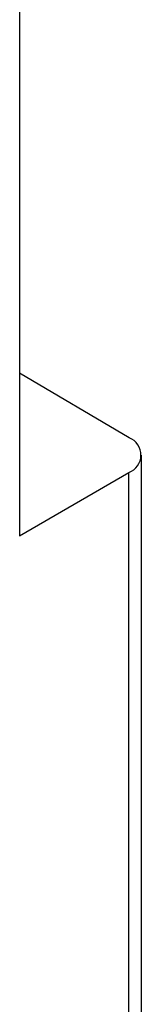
# Model space of a CAD drawing. Header units: millimetres. Extents: x 0 to 559, y 0 to 432.
# Tile 23 of 26: x 430.71 to 433.57, y 322.21 to 345.27. Entities that reach past the tile are written whole.
import ezdxf

# ---------------------------------------------------------------- set-up
doc = ezdxf.new("R2010")
doc.units = ezdxf.units.MM
doc.header["$LTSCALE"] = 2

msp = doc.modelspace()

# ---------------------------------------------------------------- linework, layer by layer
for p, q in [((430.708, 369.933), (430.708, 333.188)), ((433.28, 335.482), (430.708, 336.993)), ((433.567, 307.302), (433.567, 335.078)), ((430.708, 333.188), (433.274, 334.669)), ((433.274, 306.997), (433.274, 334.669))]:
    msp.add_line(p, q)
msp.add_arc((433.12, 335.077), 0.436, 290.6648, 68.4691)

doc.saveas('drawing.dxf')
